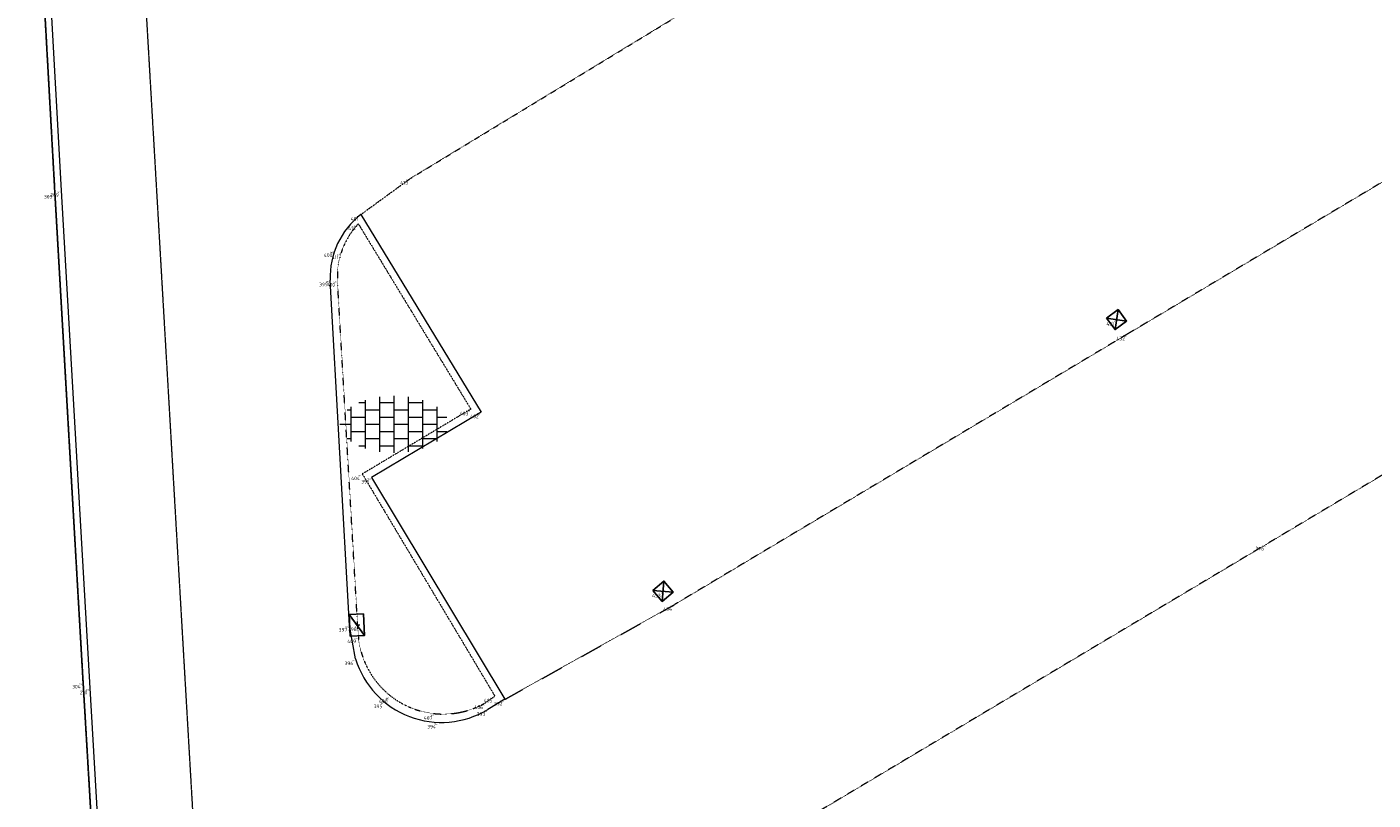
# Model space of a CAD drawing. Header units: millimetres. Extents: x 109167 to 931660, y 98993 to 321604.
# Tile 13 of 39: x 738179 to 766268, y 174246 to 190371. Entities that reach past the tile are written whole.
import ezdxf
from ezdxf.enums import TextEntityAlignment as Align

# ---------------------------------------------------------------- set-up
doc = ezdxf.new("R2010")
doc.units = ezdxf.units.MM
for name, pattern in [('AM-AS', [16, 10, -2, 2, -2]), ('JIS_08_15', [17.25, 15, -0.75, 0.75, -0.75]), ('XX-DASHDOT', [10, 3, -2, 0, -2, 3]), ('XX-HIDDEN', [4, 2, -2])]:
    doc.linetypes.add(name, pattern=pattern)
for name, color, linetype in [('- Plangrens ingemeten', 3, 'JIS_08_15'), ('B-ME-AL-SITUATIEMETING-S', 7, 'Continuous'), ('B-WE-AL-SITUATIEMETING-S', 7, 'Continuous'), ('X-XX-AL-MEETPUNT_DATA_PUNTNUMMER-T18', 7, 'Continuous')]:
    doc.layers.add(name, color=color, linetype=linetype)
for name, color, linetype, lineweight in [('B-WE-AM-AS_HULPLIJN-G', 130, 'AM-AS', 18), ('B-WE-RI-HWA_KOLK-S', 150, 'Continuous', 25), ('B-WE-VH-KANTOPSLUITING_ACHTERKANTBAND-G', 40, 'XX-DASHDOT', 18), ('B-WE-VH-KANTVERHARDING-G', 40, 'Continuous', 18), ('B-WE-VH-MATERIAALGRENS-G', 7, 'XX-HIDDEN', 18), ('B-WE-VH-VERHARDING_TEGEL-S', 252, 'Continuous', 25), ('X-XX-AL-MEETPUNT-S', 7, 'Continuous', 25)]:
    doc.layers.add(name, color=color, linetype=linetype, lineweight=lineweight)
doc.styles.add('NLCS-ISO-ANNOTATIVE-T18', font='NLCS-ISO.ttf', dxfattribs={"height": 1.8})
doc.styles.add('NLCS-ISO-M1000-T18', font='NLCS-ISO.ttf', dxfattribs={"height": 1.8})

# ---------------------------------------------------------------- blocks, each defined once
blk = doc.blocks.new('SAL-MEETPUNT_MARKER-SO')
at = {"layer": 'X-XX-AL-MEETPUNT_DATA_PUNTNUMMER-T18', "style": 'NLCS-ISO-ANNOTATIVE-T18'}
blk.add_attdef('PUNTID', text='', height=1.5, dxfattribs=at).set_placement((-1, -2.59), align=Align.RIGHT)
blk = doc.blocks.new('B-SRI-KOLK_TROTTOIR-SO')
at = {"color": 0, "flags": 128}
blk.add_lwpolyline([(1.5, 1.125), (0, 1.125), (0, -1.125), (1.5, -1.125)], close=True, dxfattribs=at)
blk.add_lwpolyline([(0, 1.125), (1.5, -1.125)], dxfattribs=at)
blk = doc.blocks.new('SAL-MEETPUNT_DUMMY-SO')
at = {"color": 0}
blk.add_point((0, 0), dxfattribs=at)
blk = doc.blocks.new('B-SRI-KOLK_STRAAT-SO')
at = {"color": 0, "flags": 128}
blk.add_lwpolyline([(-0.75, -0.75), (0.75, -0.75), (0.75, 0.75), (-0.75, 0.75)], close=True, dxfattribs=at)
for points in [[(-0.75, -0.75), (0.75, 0.75)], [(0.75, -0.75), (-0.75, 0.75)]]:
    blk.add_lwpolyline(points, dxfattribs=at)
blk = doc.blocks.new('SVH-TEGEL-SO')
at = {"lineweight": 18}
for p, q in [((-1.5, -2.87), (-1.5, 2.87)), ((0, -2.97), (0, 2.97)), ((1.5, -2.87), (1.5, 2.87)), ((-4.89, 1.5), (-4.5, 1.5)), ((-4.5, -1.8), (-4.5, 1.8)), ((-3.7, 2.25), (-3, 2.25)), ((-3, -2.52), (-3, 2.52)), ((-3, 1.5), (-1.5, 1.5)), ((-1.5, 2.25), (0, 2.25)), ((0, 1.5), (1.5, 1.5)), ((1.5, 2.25), (3, 2.25)), ((3, -2.52), (3, 2.52)), ((3, 1.5), (4.5, 1.5)), ((4.5, -1.8), (4.5, 1.8)), ((-5.66, 0), (-4.5, 0)), ((-4.5, 0.75), (-3, 0.75)), ((-3, 0), (-1.5, 0)), ((-1.5, 0.75), (0, 0.75)), ((0, 0), (1.5, 0)), ((1.5, 0.75), (3, 0.75)), ((3, 0), (4.5, 0)), ((4.5, 0.75), (5.48, 0.75)), ((-4.5, -0.75), (-3, -0.75)), ((-1.5, -0.75), (0, -0.75)), ((1.5, -0.75), (3, -0.75)), ((4.5, -0.75), (5.48, -0.75)), ((-4.89, -1.5), (-4.5, -1.5)), ((-3.7, -2.25), (-3, -2.25)), ((-3, -1.5), (-1.5, -1.5)), ((-1.5, -2.25), (0, -2.25)), ((0, -1.5), (1.5, -1.5)), ((1.5, -2.25), (3, -2.25)), ((3, -1.5), (4.5, -1.5))]:
    blk.add_line(p, q, dxfattribs=at)
at = {"lineweight": 18, "style": 'NLCS-ISO-M1000-T18'}
blk.add_attdef('FORMAAT', text='', height=1.8, dxfattribs=at).set_placement((-5.76, 0), align=Align.MIDDLE_RIGHT)
blk.add_attdef('KLEUR', text='', height=1.8, dxfattribs=at).set_placement((5.9, 0), align=Align.MIDDLE_LEFT)

msp = doc.modelspace()

# ---------------------------------------------------------------- linework, layer by layer
at = {"layer": '- Plangrens ingemeten', "elevation": 388.4}
msp.add_lwpolyline([(738470, 192154.1), (738761.2, 186921.9), (739351.2, 176703.4), (739969.5, 166237.6), (740653.7, 154407.9), (741096.9, 150190.7), (745038.8, 143636.6), (755417, 149842.9), (765661.5, 155928.5), (775791.5, 162009.5), (785249.7, 167716.6), (785657.2, 167924.5), (794422.4, 173142.7), (806378.6, 180329.4), (806299.8, 180515.5), (798748.5, 192891.8)], dxfattribs=at)
at = {"layer": 'B-WE-AM-AS_HULPLIJN-G'}
msp.add_polyline3d([(738380.3, 229299.4, 312.1), (739496.3, 210421.1, 245.4), (740666.9, 190662, 183.6), (741821.1, 170815.2, 39.4), (742984.7, 150855.1, -147.9)], dxfattribs=at)
at = {"layer": 'B-WE-VH-KANTOPSLUITING_ACHTERKANTBAND-G'}
for points in [[(803319.3, 183788.3, 63), (802086.2, 183015.2, 87.4), (800940.7, 182235.8, 96.9), (801046.3, 181917.7, 109.3), (803138.1, 178409.8, 112), (794471.2, 173221.7, 97.2), (785249.7, 167716.6, 111.8), (775791.5, 162009.5, 115.3), (765661.5, 155928.5, 63.1), (755417, 149842.9, -9.1), (745038.8, 143636.6, -26.9), (741096.9, 150190.7, -94.1), (740653.7, 154407.9, -98.4), (739969.5, 166237.6, 41.7), (739351.2, 176703.4, 195.8), (738761.2, 186921.9, 288.1), (738178.7, 197386.2, 300.9)], [(745093.3, 186265, 219.2), (747441, 182400.3, 172.7)], [(745094.6, 177647.9, 100.2), (744658.4, 185085.9, 212.5)], [(747441, 182400.3, 172.7), (745176.8, 181047.5, 163.9), (747944.1, 176413.1, 81.1), (747745.8, 176274.7, 83.9)]]:
    msp.add_polyline3d(points, dxfattribs=at)
for centre, radius, start, end in [((746260.6, 185164.7, 212.5), 1604.1, 136.6916, 182.81635), ((746863.4, 177817, 100.2), 1776.9, 185.46082, 299.77501)]:
    msp.add_arc(centre, radius, start, end, dxfattribs=at)
at = {"layer": 'B-WE-VH-KANTVERHARDING-G'}
for points in [[(738306.8, 197444.1, 228.6), (738893.3, 186958.4, 186.7), (739488.6, 176581.7, 84.2), (740086.2, 166283, -72.6), (740689.9, 156034.8, -180.6), (740864.4, 153445.2, -204.2), (741213.5, 150352.4, -189.1), (742540.1, 148087.2, -175.3), (742580.7, 148015.8, -179.6), (745052, 143830.6, -149.2), (755076.6, 149807.7, -131.9), (765307.5, 155883.7, -42.4), (775643.5, 162090.6, 21.7), (785179.6, 167820.7, 9), (794292.5, 173272, 37.9), (802951.4, 178500.5, 66.6), (802951.4, 178500.5, 66.6)], [(745148.3, 186459.9, 100.5), (747654.3, 182338.9, 19), (745366.1, 180977, 60.1)], [(745036.8, 177189, -4.1), (744912.6, 177888.9, -16.1), (744508.1, 185091, 83)], [(745366.1, 180977, 60.1), (748152.9, 176347.2, -34.4), (747794.1, 176133.8, -46.9)]]:
    msp.add_polyline3d(points, dxfattribs=at)
for centre, radius, start, end in [((746159.3, 185153, 83), 1652.4, 127.72373, 182.14766), ((746828.5, 177740.7, -4.1), 1874.7, 197.11357, 301.00341)]:
    msp.add_arc(centre, radius, start, end, dxfattribs=at)
at = {"layer": 'B-WE-VH-MATERIAALGRENS-G'}
for points in [[(745148.3, 186459.9, 100.5), (746181.5, 187211.8, 98.2), (755726.9, 193013.5, 97.6), (765201.8, 198735.8, 0.5), (774638.3, 204333.2, -0.4), (780998.9, 208124.2, 67.6), (781311, 208243.4, 72.6), (781944.3, 208221.5, 76.2), (782425.8, 207954.5, 76.5), (786754.2, 200887.4, -32.6), (787120.5, 200192.7, 4.6), (787080.3, 199839, 15.6), (786845.1, 199372.8, 3.5), (786296.9, 198985.4, 2.5), (780005, 195217.7, -27.3), (770614.3, 189612, -36.6), (761140.5, 183964, -25.8), (751689.7, 178321.8, -66.9)], [(749372.2, 158521.1, -271.1), (750702.3, 159173.2, -285.6), (760144.5, 164811.9, -247.4), (769614.2, 170475, -199.3), (779034.3, 176095.6, -198.4), (788490.3, 181751, -201.7), (794711.7, 185478.8, -172.3), (795163.7, 185977.5, -156.3), (795255.6, 186576.2, -163.2), (795001, 187233, -156.3), (790767.7, 194245.6, 14.8), (790304.7, 194647.7, 45.4), (789793.3, 194764.2, 46.4), (789231.7, 194603, 37.9), (782952.9, 190869.4, 47.2), (773550.3, 185256.7, 42.4), (764042.6, 179581.9, 29.4), (754589.4, 173944, 11), (748864, 170534.5, -17.2)], [(748152.9, 176347.2, -34.4), (751689.7, 178321.8, -66.9)]]:
    msp.add_polyline3d(points, dxfattribs=at)

# ---------------------------------------------------------------- block references
at = {"layer": 'B-ME-AL-SITUATIEMETING-S'}
ref = msp.add_blockref('SAL-MEETPUNT_MARKER-SO', (746181.5, 187211.8, 98.2), dxfattribs=dict(at, xscale=20, yscale=20, zscale=20))
ref.add_attrib('PUNTID', '413', dxfattribs={"layer": 'X-XX-AL-MEETPUNT_DATA_PUNTNUMMER-T18', "height": 30, "style": 'NLCS-ISO-ANNOTATIVE-T18'}).set_placement((746161.5, 187160.1, 98.2), align=Align.RIGHT)
ref = msp.add_blockref('SAL-MEETPUNT_MARKER-SO', (738761.2, 186921.9, 288.1), dxfattribs=dict(at, xscale=20, yscale=20, zscale=20))
ref.add_attrib('PUNTID', '305', dxfattribs={"layer": 'X-XX-AL-MEETPUNT_DATA_PUNTNUMMER-T18', "height": 30, "style": 'NLCS-ISO-ANNOTATIVE-T18'}).set_placement((738741.2, 186870.2, 288.1), align=Align.RIGHT)
ref = msp.add_blockref('SAL-MEETPUNT_MARKER-SO', (738893.3, 186958.4, 186.7), dxfattribs=dict(at, xscale=20, yscale=20, zscale=20))
ref.add_attrib('PUNTID', '209', dxfattribs={"layer": 'X-XX-AL-MEETPUNT_DATA_PUNTNUMMER-T18', "height": 30, "style": 'NLCS-ISO-ANNOTATIVE-T18'}).set_placement((738873.3, 186906.7, 186.7), align=Align.RIGHT)
ref = msp.add_blockref('SAL-MEETPUNT_MARKER-SO', (745093.3, 186265, 219.2), dxfattribs=dict(at, xscale=20, yscale=20, zscale=20))
ref.add_attrib('PUNTID', '412', dxfattribs={"layer": 'X-XX-AL-MEETPUNT_DATA_PUNTNUMMER-T18', "height": 30, "style": 'NLCS-ISO-ANNOTATIVE-T18'}).set_placement((745073.3, 186213.3, 219.2), align=Align.RIGHT)
ref = msp.add_blockref('SAL-MEETPUNT_MARKER-SO', (745148.3, 186459.9, 100.5), dxfattribs=dict(at, xscale=20, yscale=20, zscale=20))
ref.add_attrib('PUNTID', '401', dxfattribs={"layer": 'X-XX-AL-MEETPUNT_DATA_PUNTNUMMER-T18', "height": 30, "style": 'NLCS-ISO-ANNOTATIVE-T18'}).set_placement((745128.3, 186408.2, 100.5), align=Align.RIGHT)
ref = msp.add_blockref('SAL-MEETPUNT_MARKER-SO', (744601.4, 185703.6, 107.5), dxfattribs=dict(at, xscale=20, yscale=20, zscale=20))
ref.add_attrib('PUNTID', '400', dxfattribs={"layer": 'X-XX-AL-MEETPUNT_DATA_PUNTNUMMER-T18', "height": 30, "style": 'NLCS-ISO-ANNOTATIVE-T18'}).set_placement((744581.4, 185651.9, 107.5), align=Align.RIGHT)
ref = msp.add_blockref('SAL-MEETPUNT_MARKER-SO', (744735.1, 185660.8, 208.9), dxfattribs=dict(at, xscale=20, yscale=20, zscale=20))
ref.add_attrib('PUNTID', '411', dxfattribs={"layer": 'X-XX-AL-MEETPUNT_DATA_PUNTNUMMER-T18', "height": 30, "style": 'NLCS-ISO-ANNOTATIVE-T18'}).set_placement((744715.1, 185609.1, 208.9), align=Align.RIGHT)
ref = msp.add_blockref('SAL-MEETPUNT_MARKER-SO', (744508.1, 185091, 83.1), dxfattribs=dict(at, xscale=20, yscale=20, zscale=20))
ref.add_attrib('PUNTID', '399', dxfattribs={"layer": 'X-XX-AL-MEETPUNT_DATA_PUNTNUMMER-T18', "height": 30, "style": 'NLCS-ISO-ANNOTATIVE-T18'}).set_placement((744488.1, 185039.3, 83.1), align=Align.RIGHT)
ref = msp.add_blockref('SAL-MEETPUNT_MARKER-SO', (744658.4, 185085.9, 212.6), dxfattribs=dict(at, xscale=20, yscale=20, zscale=20))
ref.add_attrib('PUNTID', '410', dxfattribs={"layer": 'X-XX-AL-MEETPUNT_DATA_PUNTNUMMER-T18', "height": 30, "style": 'NLCS-ISO-ANNOTATIVE-T18'}).set_placement((744638.4, 185034.2, 212.6), align=Align.RIGHT)
ref = msp.add_blockref('SAL-MEETPUNT_MARKER-SO', (760915.8, 184267.7, -51.4), dxfattribs=dict(at, xscale=20, yscale=20, zscale=20))
ref.add_attrib('PUNTID', '431', dxfattribs={"layer": 'X-XX-AL-MEETPUNT_DATA_PUNTNUMMER-T18', "height": 30, "style": 'NLCS-ISO-ANNOTATIVE-T18'}).set_placement((760895.8, 184216, -51.4), align=Align.RIGHT)
ref = msp.add_blockref('SAL-MEETPUNT_MARKER-SO', (761140.5, 183964, -25.8), dxfattribs=dict(at, xscale=20, yscale=20, zscale=20))
ref.add_attrib('PUNTID', '432', dxfattribs={"layer": 'X-XX-AL-MEETPUNT_DATA_PUNTNUMMER-T18', "height": 30, "style": 'NLCS-ISO-ANNOTATIVE-T18'}).set_placement((761120.5, 183912.3, -25.8), align=Align.RIGHT)
ref = msp.add_blockref('SAL-MEETPUNT_MARKER-SO', (747441, 182400.3, 172.7), dxfattribs=dict(at, xscale=20, yscale=20, zscale=20))
ref.add_attrib('PUNTID', '403', dxfattribs={"layer": 'X-XX-AL-MEETPUNT_DATA_PUNTNUMMER-T18', "height": 30, "style": 'NLCS-ISO-ANNOTATIVE-T18'}).set_placement((747421, 182348.6, 172.7), align=Align.RIGHT)
ref = msp.add_blockref('SAL-MEETPUNT_MARKER-SO', (747654.3, 182338.9, 19), dxfattribs=dict(at, xscale=20, yscale=20, zscale=20))
ref.add_attrib('PUNTID', '402', dxfattribs={"layer": 'X-XX-AL-MEETPUNT_DATA_PUNTNUMMER-T18', "height": 30, "style": 'NLCS-ISO-ANNOTATIVE-T18'}).set_placement((747634.3, 182287.2, 19), align=Align.RIGHT)
ref = msp.add_blockref('SAL-MEETPUNT_MARKER-SO', (745176.8, 181047.5, 163.9), dxfattribs=dict(at, xscale=20, yscale=20, zscale=20))
ref.add_attrib('PUNTID', '404', dxfattribs={"layer": 'X-XX-AL-MEETPUNT_DATA_PUNTNUMMER-T18', "height": 30, "style": 'NLCS-ISO-ANNOTATIVE-T18'}).set_placement((745156.8, 180995.8, 163.9), align=Align.RIGHT)
ref = msp.add_blockref('SAL-MEETPUNT_MARKER-SO', (745366.1, 180977, 60.1), dxfattribs=dict(at, xscale=20, yscale=20, zscale=20))
ref.add_attrib('PUNTID', '391', dxfattribs={"layer": 'X-XX-AL-MEETPUNT_DATA_PUNTNUMMER-T18', "height": 30, "style": 'NLCS-ISO-ANNOTATIVE-T18'}).set_placement((745346.1, 180925.3, 60.1), align=Align.RIGHT)
ref = msp.add_blockref('SAL-MEETPUNT_MARKER-SO', (764042.6, 179581.9, 29.4), dxfattribs=dict(at, xscale=20, yscale=20, zscale=20))
ref.add_attrib('PUNTID', '376', dxfattribs={"layer": 'X-XX-AL-MEETPUNT_DATA_PUNTNUMMER-T18', "height": 30, "style": 'NLCS-ISO-ANNOTATIVE-T18'}).set_placement((764022.6, 179530.2, 29.4), align=Align.RIGHT)
ref = msp.add_blockref('SAL-MEETPUNT_MARKER-SO', (751452.5, 178600.9, -70.8), dxfattribs=dict(at, xscale=20, yscale=20, zscale=20))
ref.add_attrib('PUNTID', '433', dxfattribs={"layer": 'X-XX-AL-MEETPUNT_DATA_PUNTNUMMER-T18', "height": 30, "style": 'NLCS-ISO-ANNOTATIVE-T18'}).set_placement((751432.5, 178549.2, -70.8), align=Align.RIGHT)
ref = msp.add_blockref('SAL-MEETPUNT_MARKER-SO', (751689.7, 178321.8, -66.9), dxfattribs=dict(at, xscale=20, yscale=20, zscale=20))
ref.add_attrib('PUNTID', '434', dxfattribs={"layer": 'X-XX-AL-MEETPUNT_DATA_PUNTNUMMER-T18', "height": 30, "style": 'NLCS-ISO-ANNOTATIVE-T18'}).set_placement((751669.7, 178270.1, -66.9), align=Align.RIGHT)
ref = msp.add_blockref('SAL-MEETPUNT_MARKER-SO', (744912.6, 177888.9, -16.1), dxfattribs=dict(at, xscale=20, yscale=20, zscale=20))
ref.add_attrib('PUNTID', '397', dxfattribs={"layer": 'X-XX-AL-MEETPUNT_DATA_PUNTNUMMER-T18', "height": 30, "style": 'NLCS-ISO-ANNOTATIVE-T18'}).set_placement((744892.6, 177837.2, -16.1), align=Align.RIGHT)
ref = msp.add_blockref('SAL-MEETPUNT_MARKER-SO', (745110.4, 177900.5, 114.3), dxfattribs=dict(at, xscale=20, yscale=20, zscale=20))
ref.add_attrib('PUNTID', '398', dxfattribs={"layer": 'X-XX-AL-MEETPUNT_DATA_PUNTNUMMER-T18', "height": 30, "style": 'NLCS-ISO-ANNOTATIVE-T18'}).set_placement((745090.4, 177848.8, 114.3), align=Align.RIGHT)
ref = msp.add_blockref('SAL-MEETPUNT_MARKER-SO', (745094.6, 177647.9, 100.2), dxfattribs=dict(at, xscale=20, yscale=20, zscale=20))
ref.add_attrib('PUNTID', '409', dxfattribs={"layer": 'X-XX-AL-MEETPUNT_DATA_PUNTNUMMER-T18', "height": 30, "style": 'NLCS-ISO-ANNOTATIVE-T18'}).set_placement((745074.6, 177596.2, 100.2), align=Align.RIGHT)
ref = msp.add_blockref('SAL-MEETPUNT_MARKER-SO', (745036.8, 177189, -4.1), dxfattribs=dict(at, xscale=20, yscale=20, zscale=20))
ref.add_attrib('PUNTID', '396', dxfattribs={"layer": 'X-XX-AL-MEETPUNT_DATA_PUNTNUMMER-T18', "height": 30, "style": 'NLCS-ISO-ANNOTATIVE-T18'}).set_placement((745016.8, 177137.3, -4.1), align=Align.RIGHT)
ref = msp.add_blockref('SAL-MEETPUNT_MARKER-SO', (739351.2, 176703.4, 195.8), dxfattribs=dict(at, xscale=20, yscale=20, zscale=20))
ref.add_attrib('PUNTID', '304', dxfattribs={"layer": 'X-XX-AL-MEETPUNT_DATA_PUNTNUMMER-T18', "height": 30, "style": 'NLCS-ISO-ANNOTATIVE-T18'}).set_placement((739331.2, 176651.7, 195.8), align=Align.RIGHT)
ref = msp.add_blockref('SAL-MEETPUNT_MARKER-SO', (739488.6, 176581.7, 84.2), dxfattribs=dict(at, xscale=20, yscale=20, zscale=20))
ref.add_attrib('PUNTID', '210', dxfattribs={"layer": 'X-XX-AL-MEETPUNT_DATA_PUNTNUMMER-T18', "height": 30, "style": 'NLCS-ISO-ANNOTATIVE-T18'}).set_placement((739468.6, 176530, 84.2), align=Align.RIGHT)
ref = msp.add_blockref('SAL-MEETPUNT_MARKER-SO', (745646.9, 176292.1, -23.8), dxfattribs=dict(at, xscale=20, yscale=20, zscale=20))
ref.add_attrib('PUNTID', '395', dxfattribs={"layer": 'X-XX-AL-MEETPUNT_DATA_PUNTNUMMER-T18', "height": 30, "style": 'NLCS-ISO-ANNOTATIVE-T18'}).set_placement((745626.9, 176240.4, -23.8), align=Align.RIGHT)
ref = msp.add_blockref('SAL-MEETPUNT_MARKER-SO', (745758.4, 176401.7, 78.1), dxfattribs=dict(at, xscale=20, yscale=20, zscale=20))
ref.add_attrib('PUNTID', '408', dxfattribs={"layer": 'X-XX-AL-MEETPUNT_DATA_PUNTNUMMER-T18', "height": 30, "style": 'NLCS-ISO-ANNOTATIVE-T18'}).set_placement((745738.4, 176350, 78.1), align=Align.RIGHT)
ref = msp.add_blockref('SAL-MEETPUNT_MARKER-SO', (747745.8, 176274.7, 83.8), dxfattribs=dict(at, xscale=20, yscale=20, zscale=20))
ref.add_attrib('PUNTID', '406', dxfattribs={"layer": 'X-XX-AL-MEETPUNT_DATA_PUNTNUMMER-T18', "height": 30, "style": 'NLCS-ISO-ANNOTATIVE-T18'}).set_placement((747725.8, 176223, 83.8), align=Align.RIGHT)
ref = msp.add_blockref('SAL-MEETPUNT_MARKER-SO', (747944.1, 176413.1, 81.1), dxfattribs=dict(at, xscale=20, yscale=20, zscale=20))
ref.add_attrib('PUNTID', '405', dxfattribs={"layer": 'X-XX-AL-MEETPUNT_DATA_PUNTNUMMER-T18', "height": 30, "style": 'NLCS-ISO-ANNOTATIVE-T18'}).set_placement((747924.1, 176361.4, 81.1), align=Align.RIGHT)
ref = msp.add_blockref('SAL-MEETPUNT_MARKER-SO', (748152.9, 176347.2, -34.4), dxfattribs=dict(at, xscale=20, yscale=20, zscale=20))
ref.add_attrib('PUNTID', '392', dxfattribs={"layer": 'X-XX-AL-MEETPUNT_DATA_PUNTNUMMER-T18', "height": 30, "style": 'NLCS-ISO-ANNOTATIVE-T18'}).set_placement((748132.9, 176295.5, -34.4), align=Align.RIGHT)
ref = msp.add_blockref('SAL-MEETPUNT_MARKER-SO', (746688, 176048.8, 72.9), dxfattribs=dict(at, xscale=20, yscale=20, zscale=20))
ref.add_attrib('PUNTID', '407', dxfattribs={"layer": 'X-XX-AL-MEETPUNT_DATA_PUNTNUMMER-T18', "height": 30, "style": 'NLCS-ISO-ANNOTATIVE-T18'}).set_placement((746668, 175997.1, 72.9), align=Align.RIGHT)
ref = msp.add_blockref('SAL-MEETPUNT_MARKER-SO', (746763.6, 175867.1, -36.1), dxfattribs=dict(at, xscale=20, yscale=20, zscale=20))
ref.add_attrib('PUNTID', '394', dxfattribs={"layer": 'X-XX-AL-MEETPUNT_DATA_PUNTNUMMER-T18', "height": 30, "style": 'NLCS-ISO-ANNOTATIVE-T18'}).set_placement((746743.6, 175815.4, -36.1), align=Align.RIGHT)
ref = msp.add_blockref('SAL-MEETPUNT_MARKER-SO', (747794.1, 176133.8, -46.8), dxfattribs=dict(at, xscale=20, yscale=20, zscale=20))
ref.add_attrib('PUNTID', '393', dxfattribs={"layer": 'X-XX-AL-MEETPUNT_DATA_PUNTNUMMER-T18', "height": 30, "style": 'NLCS-ISO-ANNOTATIVE-T18'}).set_placement((747774.1, 176082.1, -46.8), align=Align.RIGHT)
at = {"layer": 'B-WE-AL-SITUATIEMETING-S'}
ref = msp.add_blockref('SAL-MEETPUNT_MARKER-SO', (746181.5, 187211.8, 98.2), dxfattribs=dict(at, xscale=50, yscale=50, zscale=50))
ref.add_attrib('PUNTID', '413', dxfattribs={"layer": 'X-XX-AL-MEETPUNT_DATA_PUNTNUMMER-T18', "height": 75, "style": 'NLCS-ISO-ANNOTATIVE-T18'}).set_placement((746131.5, 187082.4, 98.2), align=Align.RIGHT)
ref = msp.add_blockref('SAL-MEETPUNT_MARKER-SO', (738761.2, 186921.9, 288.1), dxfattribs=dict(at, xscale=50, yscale=50, zscale=50))
ref.add_attrib('PUNTID', '305', dxfattribs={"layer": 'X-XX-AL-MEETPUNT_DATA_PUNTNUMMER-T18', "height": 75, "style": 'NLCS-ISO-ANNOTATIVE-T18'}).set_placement((738711.2, 186792.5, 288.1), align=Align.RIGHT)
ref = msp.add_blockref('SAL-MEETPUNT_MARKER-SO', (738893.3, 186958.4, 186.7), dxfattribs=dict(at, xscale=50, yscale=50, zscale=50))
ref.add_attrib('PUNTID', '209', dxfattribs={"layer": 'X-XX-AL-MEETPUNT_DATA_PUNTNUMMER-T18', "height": 75, "style": 'NLCS-ISO-ANNOTATIVE-T18'}).set_placement((738843.3, 186829, 186.7), align=Align.RIGHT)
ref = msp.add_blockref('SAL-MEETPUNT_MARKER-SO', (745148.3, 186459.9, 100.5), dxfattribs=dict(at, xscale=50, yscale=50, zscale=50))
ref.add_attrib('PUNTID', '401', dxfattribs={"layer": 'X-XX-AL-MEETPUNT_DATA_PUNTNUMMER-T18', "height": 75, "style": 'NLCS-ISO-ANNOTATIVE-T18'}).set_placement((745098.3, 186330.5, 100.5), align=Align.RIGHT)
ref = msp.add_blockref('SAL-MEETPUNT_MARKER-SO', (745093.3, 186265, 219.2), dxfattribs=dict(at, xscale=50, yscale=50, zscale=50))
ref.add_attrib('PUNTID', '412', dxfattribs={"layer": 'X-XX-AL-MEETPUNT_DATA_PUNTNUMMER-T18', "height": 75, "style": 'NLCS-ISO-ANNOTATIVE-T18'}).set_placement((745043.3, 186135.6, 219.2), align=Align.RIGHT)
ref = msp.add_blockref('SAL-MEETPUNT_MARKER-SO', (744601.4, 185703.6, 107.5), dxfattribs=dict(at, xscale=50, yscale=50, zscale=50))
ref.add_attrib('PUNTID', '400', dxfattribs={"layer": 'X-XX-AL-MEETPUNT_DATA_PUNTNUMMER-T18', "height": 75, "style": 'NLCS-ISO-ANNOTATIVE-T18'}).set_placement((744551.4, 185574.2, 107.5), align=Align.RIGHT)
ref = msp.add_blockref('SAL-MEETPUNT_MARKER-SO', (744735.1, 185660.8, 208.9), dxfattribs=dict(at, xscale=50, yscale=50, zscale=50))
ref.add_attrib('PUNTID', '411', dxfattribs={"layer": 'X-XX-AL-MEETPUNT_DATA_PUNTNUMMER-T18', "height": 75, "style": 'NLCS-ISO-ANNOTATIVE-T18'}).set_placement((744685.1, 185531.4, 208.9), align=Align.RIGHT)
ref = msp.add_blockref('SAL-MEETPUNT_MARKER-SO', (744508.1, 185091, 83.1), dxfattribs=dict(at, xscale=50, yscale=50, zscale=50))
ref.add_attrib('PUNTID', '399', dxfattribs={"layer": 'X-XX-AL-MEETPUNT_DATA_PUNTNUMMER-T18', "height": 75, "style": 'NLCS-ISO-ANNOTATIVE-T18'}).set_placement((744458.1, 184961.6, 83.1), align=Align.RIGHT)
ref = msp.add_blockref('SAL-MEETPUNT_MARKER-SO', (744658.4, 185085.9, 212.6), dxfattribs=dict(at, xscale=50, yscale=50, zscale=50))
ref.add_attrib('PUNTID', '410', dxfattribs={"layer": 'X-XX-AL-MEETPUNT_DATA_PUNTNUMMER-T18', "height": 75, "style": 'NLCS-ISO-ANNOTATIVE-T18'}).set_placement((744608.4, 184956.5, 212.6), align=Align.RIGHT)
ref = msp.add_blockref('SAL-MEETPUNT_MARKER-SO', (760915.8, 184267.7, -51.4), dxfattribs=dict(at, xscale=50, yscale=50, zscale=50))
ref.add_attrib('PUNTID', '431', dxfattribs={"layer": 'X-XX-AL-MEETPUNT_DATA_PUNTNUMMER-T18', "height": 75, "style": 'NLCS-ISO-ANNOTATIVE-T18'}).set_placement((760865.8, 184138.3, -51.4), align=Align.RIGHT)
ref = msp.add_blockref('SAL-MEETPUNT_MARKER-SO', (761140.5, 183964, -25.8), dxfattribs=dict(at, xscale=50, yscale=50, zscale=50))
ref.add_attrib('PUNTID', '432', dxfattribs={"layer": 'X-XX-AL-MEETPUNT_DATA_PUNTNUMMER-T18', "height": 75, "style": 'NLCS-ISO-ANNOTATIVE-T18'}).set_placement((761090.5, 183834.6, -25.8), align=Align.RIGHT)
ref = msp.add_blockref('SAL-MEETPUNT_MARKER-SO', (747441, 182400.3, 172.7), dxfattribs=dict(at, xscale=50, yscale=50, zscale=50))
ref.add_attrib('PUNTID', '403', dxfattribs={"layer": 'X-XX-AL-MEETPUNT_DATA_PUNTNUMMER-T18', "height": 75, "style": 'NLCS-ISO-ANNOTATIVE-T18'}).set_placement((747391, 182270.9, 172.7), align=Align.RIGHT)
ref = msp.add_blockref('SAL-MEETPUNT_MARKER-SO', (747654.3, 182338.9, 19), dxfattribs=dict(at, xscale=50, yscale=50, zscale=50))
ref.add_attrib('PUNTID', '402', dxfattribs={"layer": 'X-XX-AL-MEETPUNT_DATA_PUNTNUMMER-T18', "height": 75, "style": 'NLCS-ISO-ANNOTATIVE-T18'}).set_placement((747604.3, 182209.5, 19), align=Align.RIGHT)
ref = msp.add_blockref('SAL-MEETPUNT_MARKER-SO', (745176.8, 181047.5, 163.9), dxfattribs=dict(at, xscale=50, yscale=50, zscale=50))
ref.add_attrib('PUNTID', '404', dxfattribs={"layer": 'X-XX-AL-MEETPUNT_DATA_PUNTNUMMER-T18', "height": 75, "style": 'NLCS-ISO-ANNOTATIVE-T18'}).set_placement((745126.8, 180918.1, 163.9), align=Align.RIGHT)
ref = msp.add_blockref('SAL-MEETPUNT_MARKER-SO', (745366.1, 180977, 60.1), dxfattribs=dict(at, xscale=50, yscale=50, zscale=50))
ref.add_attrib('PUNTID', '391', dxfattribs={"layer": 'X-XX-AL-MEETPUNT_DATA_PUNTNUMMER-T18', "height": 75, "style": 'NLCS-ISO-ANNOTATIVE-T18'}).set_placement((745316.1, 180847.6, 60.1), align=Align.RIGHT)
ref = msp.add_blockref('SAL-MEETPUNT_MARKER-SO', (764042.6, 179581.9, 29.4), dxfattribs=dict(at, xscale=50, yscale=50, zscale=50))
ref.add_attrib('PUNTID', '376', dxfattribs={"layer": 'X-XX-AL-MEETPUNT_DATA_PUNTNUMMER-T18', "height": 75, "style": 'NLCS-ISO-ANNOTATIVE-T18'}).set_placement((763992.6, 179452.5, 29.4), align=Align.RIGHT)
ref = msp.add_blockref('SAL-MEETPUNT_MARKER-SO', (751452.5, 178600.9, -70.8), dxfattribs=dict(at, xscale=50, yscale=50, zscale=50))
ref.add_attrib('PUNTID', '433', dxfattribs={"layer": 'X-XX-AL-MEETPUNT_DATA_PUNTNUMMER-T18', "height": 75, "style": 'NLCS-ISO-ANNOTATIVE-T18'}).set_placement((751402.5, 178471.5, -70.8), align=Align.RIGHT)
ref = msp.add_blockref('SAL-MEETPUNT_MARKER-SO', (751689.7, 178321.8, -66.9), dxfattribs=dict(at, xscale=50, yscale=50, zscale=50))
ref.add_attrib('PUNTID', '434', dxfattribs={"layer": 'X-XX-AL-MEETPUNT_DATA_PUNTNUMMER-T18', "height": 75, "style": 'NLCS-ISO-ANNOTATIVE-T18'}).set_placement((751639.7, 178192.4, -66.9), align=Align.RIGHT)
ref = msp.add_blockref('SAL-MEETPUNT_MARKER-SO', (744912.6, 177888.9, -16.1), dxfattribs=dict(at, xscale=50, yscale=50, zscale=50))
ref.add_attrib('PUNTID', '397', dxfattribs={"layer": 'X-XX-AL-MEETPUNT_DATA_PUNTNUMMER-T18', "height": 75, "style": 'NLCS-ISO-ANNOTATIVE-T18'}).set_placement((744862.6, 177759.5, -16.1), align=Align.RIGHT)
ref = msp.add_blockref('SAL-MEETPUNT_MARKER-SO', (745110.4, 177900.5, 114.3), dxfattribs=dict(at, xscale=50, yscale=50, zscale=50))
ref.add_attrib('PUNTID', '398', dxfattribs={"layer": 'X-XX-AL-MEETPUNT_DATA_PUNTNUMMER-T18', "height": 75, "style": 'NLCS-ISO-ANNOTATIVE-T18'}).set_placement((745060.4, 177771.1, 114.3), align=Align.RIGHT)
ref = msp.add_blockref('SAL-MEETPUNT_MARKER-SO', (745094.6, 177647.9, 100.2), dxfattribs=dict(at, xscale=50, yscale=50, zscale=50))
ref.add_attrib('PUNTID', '409', dxfattribs={"layer": 'X-XX-AL-MEETPUNT_DATA_PUNTNUMMER-T18', "height": 75, "style": 'NLCS-ISO-ANNOTATIVE-T18'}).set_placement((745044.6, 177518.5, 100.2), align=Align.RIGHT)
ref = msp.add_blockref('SAL-MEETPUNT_MARKER-SO', (745036.8, 177189, -4.1), dxfattribs=dict(at, xscale=50, yscale=50, zscale=50))
ref.add_attrib('PUNTID', '396', dxfattribs={"layer": 'X-XX-AL-MEETPUNT_DATA_PUNTNUMMER-T18', "height": 75, "style": 'NLCS-ISO-ANNOTATIVE-T18'}).set_placement((744986.8, 177059.6, -4.1), align=Align.RIGHT)
ref = msp.add_blockref('SAL-MEETPUNT_MARKER-SO', (739351.2, 176703.4, 195.8), dxfattribs=dict(at, xscale=50, yscale=50, zscale=50))
ref.add_attrib('PUNTID', '304', dxfattribs={"layer": 'X-XX-AL-MEETPUNT_DATA_PUNTNUMMER-T18', "height": 75, "style": 'NLCS-ISO-ANNOTATIVE-T18'}).set_placement((739301.2, 176574, 195.8), align=Align.RIGHT)
ref = msp.add_blockref('SAL-MEETPUNT_MARKER-SO', (739488.6, 176581.7, 84.2), dxfattribs=dict(at, xscale=50, yscale=50, zscale=50))
ref.add_attrib('PUNTID', '210', dxfattribs={"layer": 'X-XX-AL-MEETPUNT_DATA_PUNTNUMMER-T18', "height": 75, "style": 'NLCS-ISO-ANNOTATIVE-T18'}).set_placement((739438.6, 176452.3, 84.2), align=Align.RIGHT)
ref = msp.add_blockref('SAL-MEETPUNT_MARKER-SO', (745646.9, 176292.1, -23.8), dxfattribs=dict(at, xscale=50, yscale=50, zscale=50))
ref.add_attrib('PUNTID', '395', dxfattribs={"layer": 'X-XX-AL-MEETPUNT_DATA_PUNTNUMMER-T18', "height": 75, "style": 'NLCS-ISO-ANNOTATIVE-T18'}).set_placement((745596.9, 176162.7, -23.8), align=Align.RIGHT)
ref = msp.add_blockref('SAL-MEETPUNT_MARKER-SO', (745758.4, 176401.7, 78.1), dxfattribs=dict(at, xscale=50, yscale=50, zscale=50))
ref.add_attrib('PUNTID', '408', dxfattribs={"layer": 'X-XX-AL-MEETPUNT_DATA_PUNTNUMMER-T18', "height": 75, "style": 'NLCS-ISO-ANNOTATIVE-T18'}).set_placement((745708.4, 176272.3, 78.1), align=Align.RIGHT)
ref = msp.add_blockref('SAL-MEETPUNT_MARKER-SO', (747745.8, 176274.7, 83.8), dxfattribs=dict(at, xscale=50, yscale=50, zscale=50))
ref.add_attrib('PUNTID', '406', dxfattribs={"layer": 'X-XX-AL-MEETPUNT_DATA_PUNTNUMMER-T18', "height": 75, "style": 'NLCS-ISO-ANNOTATIVE-T18'}).set_placement((747695.8, 176145.3, 83.8), align=Align.RIGHT)
ref = msp.add_blockref('SAL-MEETPUNT_MARKER-SO', (747944.1, 176413.1, 81.1), dxfattribs=dict(at, xscale=50, yscale=50, zscale=50))
ref.add_attrib('PUNTID', '405', dxfattribs={"layer": 'X-XX-AL-MEETPUNT_DATA_PUNTNUMMER-T18', "height": 75, "style": 'NLCS-ISO-ANNOTATIVE-T18'}).set_placement((747894.1, 176283.7, 81.1), align=Align.RIGHT)
ref = msp.add_blockref('SAL-MEETPUNT_MARKER-SO', (748152.9, 176347.2, -34.4), dxfattribs=dict(at, xscale=50, yscale=50, zscale=50))
ref.add_attrib('PUNTID', '392', dxfattribs={"layer": 'X-XX-AL-MEETPUNT_DATA_PUNTNUMMER-T18', "height": 75, "style": 'NLCS-ISO-ANNOTATIVE-T18'}).set_placement((748102.9, 176217.8, -34.4), align=Align.RIGHT)
ref = msp.add_blockref('SAL-MEETPUNT_MARKER-SO', (746688, 176048.8, 72.9), dxfattribs=dict(at, xscale=50, yscale=50, zscale=50))
ref.add_attrib('PUNTID', '407', dxfattribs={"layer": 'X-XX-AL-MEETPUNT_DATA_PUNTNUMMER-T18', "height": 75, "style": 'NLCS-ISO-ANNOTATIVE-T18'}).set_placement((746638, 175919.4, 72.9), align=Align.RIGHT)
ref = msp.add_blockref('SAL-MEETPUNT_MARKER-SO', (747794.1, 176133.8, -46.8), dxfattribs=dict(at, xscale=50, yscale=50, zscale=50))
ref.add_attrib('PUNTID', '393', dxfattribs={"layer": 'X-XX-AL-MEETPUNT_DATA_PUNTNUMMER-T18', "height": 75, "style": 'NLCS-ISO-ANNOTATIVE-T18'}).set_placement((747744.1, 176004.4, -46.8), align=Align.RIGHT)
ref = msp.add_blockref('SAL-MEETPUNT_MARKER-SO', (746763.6, 175867.1, -36.1), dxfattribs=dict(at, xscale=50, yscale=50, zscale=50))
ref.add_attrib('PUNTID', '394', dxfattribs={"layer": 'X-XX-AL-MEETPUNT_DATA_PUNTNUMMER-T18', "height": 75, "style": 'NLCS-ISO-ANNOTATIVE-T18'}).set_placement((746713.6, 175737.7, -36.1), align=Align.RIGHT)
at = {"layer": 'B-WE-RI-HWA_KOLK-S', "xscale": 200, "yscale": 200, "zscale": 200}
for name, p, rotation in [('B-SRI-KOLK_STRAAT-SO', (760915.8, 184267.7, -51.4), 306.4968084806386), ('B-SRI-KOLK_STRAAT-SO', (751452.5, 178600.9, -70.8), 310.3603650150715), ('B-SRI-KOLK_TROTTOIR-SO', (744912.6, 177888.9, -16.1), 3.356272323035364)]:
    msp.add_blockref(name, p, dxfattribs=dict(at, rotation=rotation))
at = {"layer": 'B-WE-VH-VERHARDING_TEGEL-S', "xscale": 200, "yscale": 200, "zscale": 200}
msp.add_blockref('SVH-TEGEL-SO', (745842, 182084.6, 530.9), dxfattribs=at)
at = {"layer": 'X-XX-AL-MEETPUNT-S', "xscale": 1000, "yscale": 1000, "zscale": 1000}
msp.add_blockref('SAL-MEETPUNT_DUMMY-SO', (745110.4, 177900.5, 114.3), dxfattribs=at)

doc.saveas('drawing.dxf')
